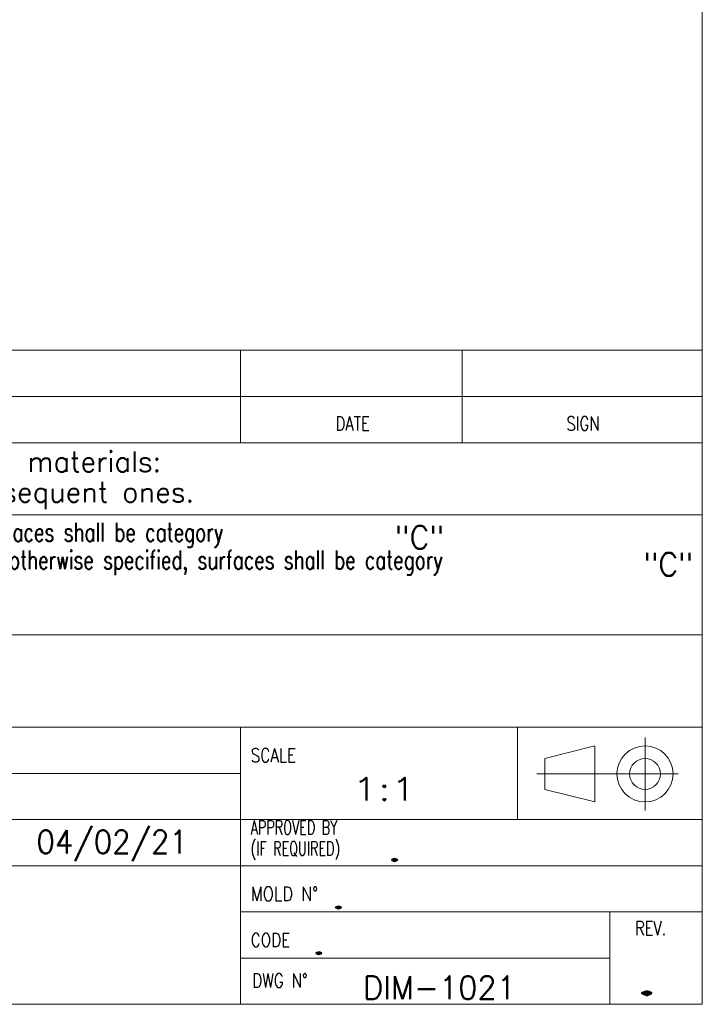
# Model space of a CAD drawing. Header units: millimetres. Extents: x 4 to 836, y 5 to 589.
# Tile 42 of 88: x 762 to 836, y 5 to 112. Entities that reach past the tile are written whole.
import ezdxf

# ---------------------------------------------------------------- set-up
doc = ezdxf.new("R2010")
doc.units = ezdxf.units.MM
doc.layers.add('1', color=7, linetype='Continuous', true_color=0xffffff)
doc.layers.add('256', color=7, linetype='Continuous', true_color=0xffffff)
doc.styles.add('blockfont', font='simplex.shx')
doc.styles.add('ideas_simplex', font='simplex.shx')

# ---------------------------------------------------------------- blocks, each defined once
blk = doc.blocks.new('TabularNote1')
at = {"layer": '1', "color": 7, "linetype": 'Continuous', "lineweight": 18}
for p, q in [((0, 5), (8, 5)), ((0, 5), (0, 0)), ((8, 5), (8, 0)), ((8, 5), (16, 5)), ((16, 5), (16, 0)), ((16, 5), (40, 5)), ((40, 5), (40, 0)), ((40, 5), (140, 5)), ((140, 5), (140, 0)), ((140, 5), (164, 5)), ((164, 5), (164, 0)), ((164, 5), (190, 5)), ((190, 5), (190, 0)), ((0, 0), (8, 0)), ((8, 0), (16, 0)), ((16, 0), (40, 0)), ((40, 0), (140, 0)), ((140, 0), (164, 0)), ((164, 0), (190, 0))]:
    blk.add_line(p, q, dxfattribs=at)

msp = doc.modelspace()

# ---------------------------------------------------------------- linework, layer by layer
at = {"layer": '256', "color": 3, "linetype": 'Continuous', "lineweight": 18}
for p, q in [((836, 589), (836, 5)), ((646, 65.794), (836, 65.794)), ((686, 58), (786, 58)), ((786, 58), (810, 58)), ((810, 58), (836, 58)), ((686, 45), (786, 45)), ((786, 45), (810, 45)), ((810, 45), (836, 45)), ((716, 20), (836, 20)), ((786, 20), (786, 5)), ((15, 5), (836, 5))]:
    msp.add_line(p, q, dxfattribs=at)
at = {"layer": '256', "color": 4, "linetype": 'Continuous', "lineweight": 18}
for p, q in [((786, 72.794), (786, 65.794)), ((810, 72.794), (810, 65.794)), ((646, 70.794), (836, 70.794)), ((646, 35), (836, 35)), ((786, 20), (786, 35)), ((816, 35), (816, 25)), ((829.799, 33.885), (829.799, 25.976)), ((818.959, 31.611), (824.366, 32.975)), ((824.366, 26.902), (824.366, 32.975)), ((818.959, 28.267), (818.959, 31.611)), ((716, 30), (786, 30)), ((818.098, 29.939), (833.387, 29.939)), ((818.959, 28.267), (824.366, 26.902)), ((716, 25), (836, 25)), ((786, 15), (836, 15)), ((826, 15), (826, 5)), ((786, 10), (826, 10))]:
    msp.add_line(p, q, dxfattribs=at)
for radius in [3.037, 1.672]:
    msp.add_circle((829.799, 29.939), radius, dxfattribs=at)

# ---------------------------------------------------------------- block references
at = {"layer": '1', "color": 172, "linetype": 'Continuous', "lineweight": 18}
msp.add_blockref('TabularNote1', (645.997, 70.806), dxfattribs=at)

# ---------------------------------------------------------------- texts
at = {"layer": '1', "color": 3, "linetype": 'Continuous', "lineweight": 13, "char_height": 2.5, "attachment_point": 7, "line_spacing_factor": 0.903614, "style": 'blockfont'}
for insert in [(802.706, 54.305), (829.641, 51.379)]:
    msp.add_mtext('\\W0.9442;"C"', dxfattribs=dict(at, insert=insert))
at = {"layer": '1', "color": 7, "linetype": 'Continuous', "lineweight": 18, "char_height": 2.5, "attachment_point": 7, "line_spacing_factor": 1.204819, "style": 'ideas_simplex'}
for s, insert in [('\\W1.2965;1:1', (798.108, 27.052)), ('\\W0.9322; 04/02/21', (762.329, 20.508)), ('\\W2.6797;.', (801.255, 20.51))]:
    msp.add_mtext(s, dxfattribs=dict(at, insert=insert))
at = {"layer": '256', "color": 1, "linetype": 'Continuous', "lineweight": 13, "attachment_point": 7, "line_spacing_factor": 0.903614, "style": 'blockfont'}
for insert, char_height in [((821.978, 71.45), 2), ((797.187, 71.305), 2), ((802.527, 26.724), 4), ((763.843, 20.817), 2.3), ((798.348, 20.817), 2.3), ((798.638, 15.888), 2.3)]:
    msp.add_mtext('\\W0.9844; ', dxfattribs=dict(at, insert=insert, char_height=char_height))
at = {"layer": '256', "color": 4, "linetype": 'Continuous', "lineweight": 13, "char_height": 1.5, "attachment_point": 7, "line_spacing_factor": 0.903614, "style": 'blockfont'}
for s, insert in [('\\W0.7839;DATE', (796.289, 67.126)), ('\\W0.7885;SIGN', (821.289, 67.126)), ('\\W0.8044;SCALE', (787.113, 31.208)), ('\\W0.6756;APPROVED BY\\P(IF REQUIRED)', (787.105, 20.626)), ('\\W0.8477;MOLD N%%d', (787.113, 16.208)), ('\\W0.7742;REV.', (828.727, 12.492)), ('\\W0.8021;CODE', (787.113, 11.208)), ('\\W0.8059;DWG N%%d', (787.274, 6.817))]:
    msp.add_mtext(s, dxfattribs=dict(at, insert=insert))
at = {"layer": '256', "color": 3, "linetype": 'Continuous', "lineweight": 13, "attachment_point": 7, "line_spacing_factor": 0.903614, "style": 'blockfont'}
for s, insert, char_height in [('\\W0.9988;All materials employed have to be selected among RoHS compliant materials:', (660.003, 61.917), 2.2), ('\\W0.9983;the EC directives to be referred to are 2002/95/EC and correlated subsequent ones.', (651.203, 58.617), 2.2), ('\\W0.7354;For Metal Parts last revision issued of GM_SSM_010_SPM. Unless otherwise specified, surfaces shall be category', (670.606, 54.444), 2), ('\\W0.7316;For Plastic, Rubber and Overmold Parts last revision issued of GM_SSM_004_SPP. Unless otherwise specified, surfaces shall be category', (670.606, 51.444), 2)]:
    msp.add_mtext(s, dxfattribs=dict(at, insert=insert, char_height=char_height))
at = {"layer": '256', "color": 7, "linetype": 'Continuous', "lineweight": 18, "attachment_point": 7, "line_spacing_factor": 1.204819, "style": 'ideas_simplex'}
for s, insert, char_height in [('\\W2.6797;.', (795.166, 15.362), 2.5), ('\\W2.6797;.', (793.053, 10.419), 2.5), ('\\W0.9712;DIM-1021', (799.275, 5.552), 2.5), ('\\W2.6797;.', (827.687, 6.017), 4)]:
    msp.add_mtext(s, dxfattribs=dict(at, insert=insert, char_height=char_height))

doc.saveas('drawing.dxf')
